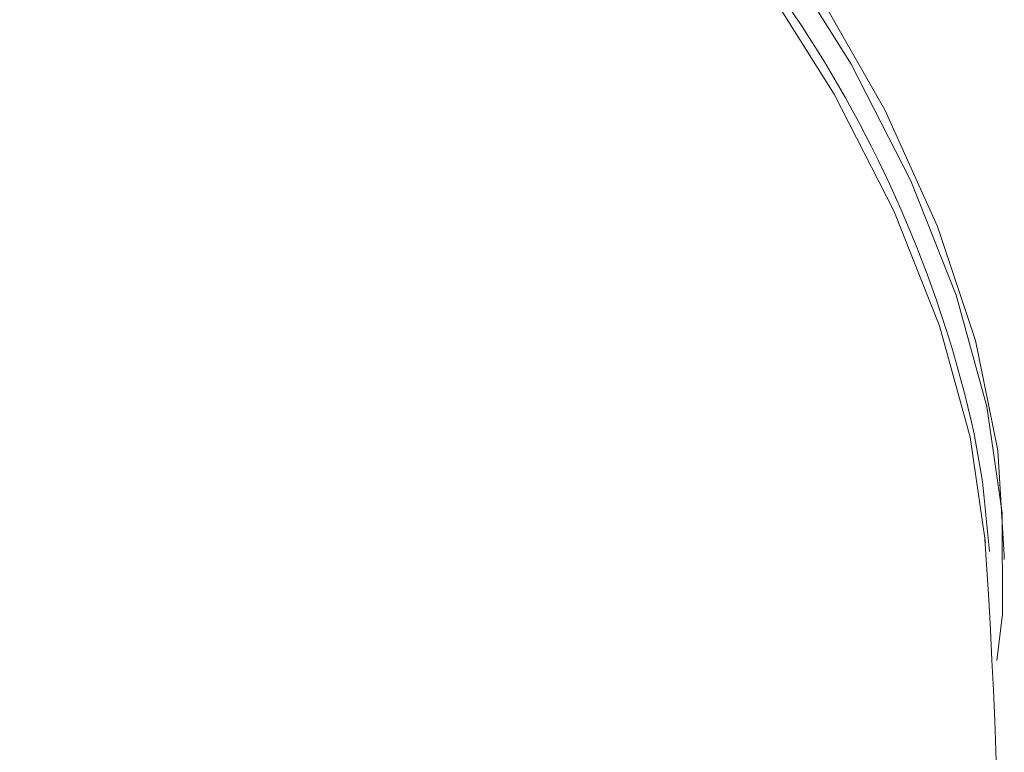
# Model space of a CAD drawing. Header units: millimetres. Extents: x -409 to 780, y -1099 to 54.
# Tile 11 of 35: x 0 to 20, y -1006 to -992. Entities that reach past the tile are written whole.
import ezdxf

# ---------------------------------------------------------------- set-up
doc = ezdxf.new("R2010")
doc.units = ezdxf.units.MM

msp = doc.modelspace()

# ---------------------------------------------------------------- linework, layer by layer
at = {"color": 8, "linetype": 'Continuous', "lineweight": 15, "flags": 128}
msp.add_lwpolyline([(-22.824, -969.471), (-22.631, -969.465), (-20.075, -969.528), (-17.383, -969.842), (-14.585, -970.405), (-11.713, -971.209), (-8.799, -972.245), (-5.878, -973.502), (-2.981, -974.965), (-0.142, -976.618), (2.608, -978.443), (5.237, -980.417), (7.715, -982.52), (10.014, -984.727), (12.109, -987.013), (13.975, -989.353), (15.591, -991.719)], dxfattribs=at)
at = {"color": 7, "linetype": 'Continuous', "lineweight": 15, "flags": 128}
for points in [[(19.298, -1002.158), (18.988, -1000.024), (18.368, -997.769), (17.448, -995.448), (16.236, -993.086), (14.748, -990.711), (13.001, -988.349), (11.013, -986.028), (8.808, -983.773), (6.41, -981.61), (3.847, -979.564), (1.148, -977.657), (-1.657, -975.912), (-4.536, -974.348), (-7.456, -972.982), (-10.384, -971.832), (-13.287, -970.908), (-16.133, -970.222), (-18.888, -969.782), (-21.522, -969.593), (-24.005, -969.656), (-26.309, -969.971), (-28.215, -970.47)], [(-2.938, -974.161), (-0.061, -975.807), (2.729, -977.632), (5.398, -979.613), (7.914, -981.729), (10.249, -983.953), (12.374, -986.259), (14.266, -988.622), (15.901, -991.012), (17.261, -993.403), (18.329, -995.765), (19.094, -998.072), (19.545, -1000.296), (19.679, -1002.411), (19.678, -1002.499)], [(19.528, -1004.541), (19.64, -1003.603), (19.639, -1001.562), (19.327, -999.404), (18.709, -997.154), (17.79, -994.838), (16.582, -992.482), (15.097, -990.112), (13.353, -987.756), (11.37, -985.439), (9.17, -983.19), (6.778, -981.032), (4.221, -978.99), (1.528, -977.088), (-1.27, -975.347)], [(19.073, -999.958), (19.24, -1000.918), (19.379, -1002.336)]]:
    msp.add_lwpolyline(points, dxfattribs=at)
at = {"color": 8, "linetype": 'Continuous', "lineweight": 15}
msp.add_arc((-5.286, -1005.397), 24.958, 12.5856, 33.2313, dxfattribs=at)
at = {"color": 7, "linetype": 'Continuous', "lineweight": 15}
msp.add_arc((-112.126, -1011.159), 131.723, 330.09527, 3.94882, dxfattribs=at)

doc.saveas('drawing.dxf')
